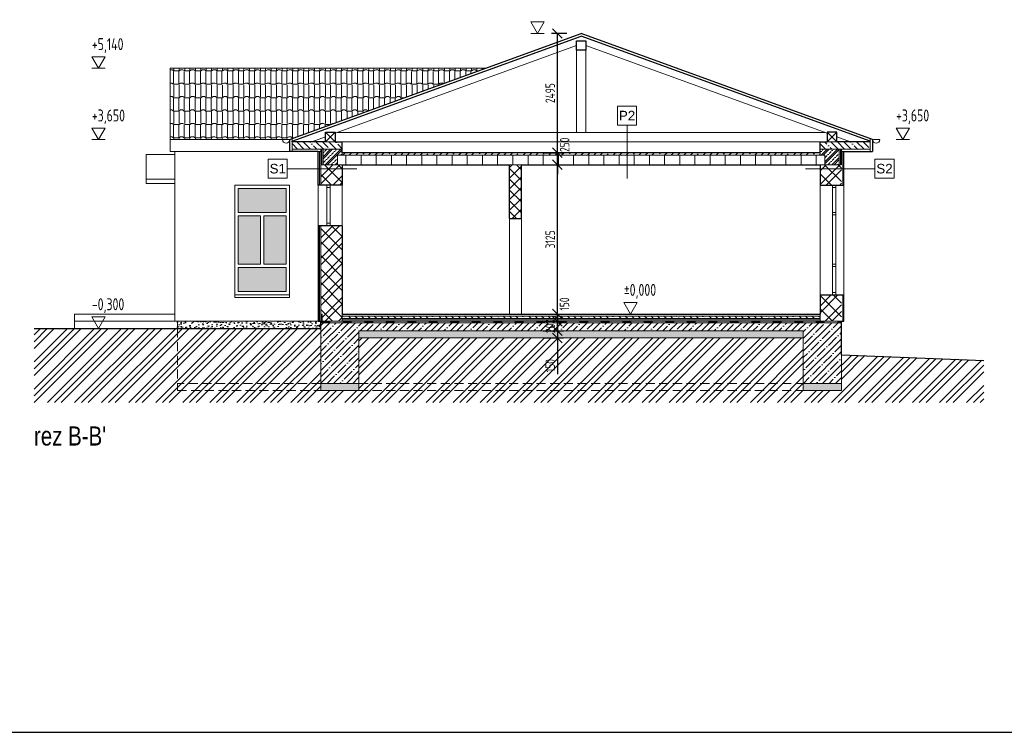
# Model space of a CAD drawing. Header units: millimetres. Extents: x -66400 to 220000, y -39950 to 48800.
# Tile 45 of 48: x 157300 to 177906, y 19100 to 34009. Entities that reach past the tile are written whole.
import ezdxf

# ---------------------------------------------------------------- set-up
doc = ezdxf.new("R2010")
doc.units = ezdxf.units.MM
doc.linetypes.add('ACAD_ISO03W100', pattern=[30, 12, -18])
doc.linetypes.add('HIDDEN', pattern=[9.525, 6.35, -3.175])
doc.layers.get('Defpoints').update_dxf_attribs({"color": 161})
for name, color, linetype, lineweight in [('A koty', 7, 'Continuous', 5), ('A okná-dvere', 144, 'Continuous', 9), ('A pod', 8, 'HIDDEN', 9), ('A steny', 30, 'Continuous', 30), ('A tenkeciary', 8, 'Continuous', 9), ('A tepel.izolacia', 7, 'BATTING', 5), ('HYDROIZOLACIE', 7, 'ACAD_ISO03W100', 30), ('stamp', 1, 'Continuous', 5)]:
    doc.layers.add(name, color=color, linetype=linetype, lineweight=lineweight)
doc.layers.add('A srafy', color=7, linetype='Continuous', lineweight=5, true_color=0x7a7a7a)
doc.styles.add('ARIAL', font='arial.ttf', dxfattribs={"height": 2})
doc.styles.add('ISOCP', font='isocp.shx', dxfattribs={"width": 0.8})
doc.styles.add('TUCNE', font='txt', dxfattribs={"width": 0.7, "height": 600})
doc.linetypes.add('BATTING', pattern='A,0.00254,-2.54,[134,ltypeshp.shx,S=2.54,R=0,X=-2.54,Y=0],-5.08,[134,ltypeshp.shx,S=2.54,R=180,X=2.54,Y=0],-2.54', length=10.16254)
doc.dimstyles.new('100', dxfattribs={"dimscale": 100, "dimtxt": 2, "dimasz": 2, "dimexe": 1.25, "dimexo": 3, "dimgap": 0.5, "dimtad": 1, "dimdec": 0, "dimrnd": 5, "dimtxsty": 'ISOCP', "dimblk": 'OBLIQUE', "dimcen": 1.4, "dimclrd": 256, "dimclre": 256, "dimclrt": 256, "dimadec": 0, "dimazin": 0, "dimtfac": 1, "dimtdec": 0, "dimtix": 1, "dimtmove": 2, "dimatfit": 0, "dimfxl": 0, "dimarcsym": 0})
pattern_1 = [(45, (215245.3, 62000), (-212.132, 212.132), []), (45, (215386.72, 62000), (-212.132, 212.132), []), (135, (215245.3, 62000), (-141.42136, -141.42136), [])]
pattern_2 = [(45, (107750, 28475), (-134.70384, 134.70384), []), (45, (107884.7, 28475), (-134.70384, 134.70384), [238.125, -47.625, 0, -47.625])]
pattern_3 = [(45, (215245.3, 61950), (-106.066, 106.066), []), (45, (215287.72, 61950), (-106.066, 106.066), []), (45, (215372.58, 61950), (-63.6396, 148.49242), [60, -30, 0, -30])]
pattern_4 = [(135, (107750, 28475), (-134.70384, -134.70384), []), (135, (107750, 28609.7), (-134.70384, -134.70384), [238.125, -47.625, 0, -47.625])]

# ---------------------------------------------------------------- blocks, each defined once
blk = doc.blocks.new('_Oblique')
at = {"color": 0, "linetype": 'ByBlock', "lineweight": -2}
blk.add_line((-0.5, -0.5), (0.5, 0.5), dxfattribs=at)
blk = doc.blocks.new('*D416')
at = {"layer": 'A koty', "lineweight": -2, "transparency": 16777216}
for p, q in [((168253, 30975), (168678, 30975)), ((168553, 27850), (168553, 30975)), ((168253, 27850), (168678, 27850))]:
    blk.add_line(p, q, dxfattribs=at)
at = {"layer": 'Defpoints', "color": 0, "transparency": 16777216}
for p in [(167800, 30975), (168553, 30975), (167800, 27850)]:
    blk.add_point(p, dxfattribs=at)
at = {"layer": 'A koty', "lineweight": -2, "transparency": 16777216, "xscale": 200, "yscale": 200, "zscale": 200}
for p, rotation in [((168553, 30975), 90), ((168553, 27850), 270)]:
    blk.add_blockref('_Oblique', p, dxfattribs=dict(at, rotation=rotation))
at = {"layer": 'A koty', "transparency": 16777216, "insert": (168403, 29413), "char_height": 200, "attachment_point": 5, "rotation": 90, "style": 'ISOCP'}
blk.add_mtext('3125', dxfattribs=at)
blk = doc.blocks.new('*D417')
at = {"layer": 'A koty', "lineweight": -2, "transparency": 16777216}
for p, q in [((168553, 31225), (168553, 31425)), ((168253, 31225), (168678, 31225)), ((168553, 30975), (168553, 31225)), ((168253, 30975), (168678, 30975)), ((168553, 30975), (168553, 30775))]:
    blk.add_line(p, q, dxfattribs=at)
at = {"layer": 'Defpoints', "color": 0, "transparency": 16777216}
for p in [(164050, 31225), (168553, 31225), (167800, 30975)]:
    blk.add_point(p, dxfattribs=at)
at = {"layer": 'A koty', "lineweight": -2, "transparency": 16777216, "xscale": 200, "yscale": 200, "zscale": 200}
for p, rotation in [((168553, 31225), 270), ((168553, 30975), 90)]:
    blk.add_blockref('_Oblique', p, dxfattribs=dict(at, rotation=rotation))
at = {"layer": 'A koty', "transparency": 16777216, "insert": (168705, 31393), "char_height": 200, "attachment_point": 5, "rotation": 90, "style": 'ISOCP'}
blk.add_mtext('250', dxfattribs=at)
blk = doc.blocks.new('*D418')
at = {"layer": 'A koty', "lineweight": -2, "transparency": 16777216}
for p, q in [((168750, 33720), (168428, 33720)), ((168553, 31225), (168553, 33720)), ((168253, 31225), (168678, 31225))]:
    blk.add_line(p, q, dxfattribs=at)
at = {"layer": 'Defpoints', "color": 0, "transparency": 16777216}
for p in [(168553, 33720), (169050, 33720), (164050, 31225)]:
    blk.add_point(p, dxfattribs=at)
at = {"layer": 'A koty', "lineweight": -2, "transparency": 16777216, "xscale": 200, "yscale": 200, "zscale": 200}
for p, rotation in [((168553, 33720), 90), ((168553, 31225), 270)]:
    blk.add_blockref('_Oblique', p, dxfattribs=dict(at, rotation=rotation))
at = {"layer": 'A koty', "transparency": 16777216, "insert": (168403, 32473), "char_height": 200, "attachment_point": 5, "rotation": 90, "style": 'ISOCP'}
blk.add_mtext('2495', dxfattribs=at)
blk = doc.blocks.new('*D419')
at = {"layer": 'A koty', "lineweight": -2, "transparency": 16777216}
for p, q in [((168553, 27850), (168553, 28050)), ((168253, 27850), (168678, 27850)), ((168553, 27850), (168553, 27700)), ((168253, 27700), (168678, 27700)), ((168553, 27700), (168553, 27500))]:
    blk.add_line(p, q, dxfattribs=at)
at = {"layer": 'Defpoints', "color": 0, "transparency": 16777216}
for p in [(167800, 27850), (164050, 27700), (168553, 27700)]:
    blk.add_point(p, dxfattribs=at)
at = {"layer": 'A koty', "lineweight": -2, "transparency": 16777216, "xscale": 200, "yscale": 200, "zscale": 200}
for p, rotation in [((168553, 27850), 270), ((168553, 27700), 90)]:
    blk.add_blockref('_Oblique', p, dxfattribs=dict(at, rotation=rotation))
at = {"layer": 'A koty', "transparency": 16777216, "insert": (168700, 28060), "char_height": 200, "attachment_point": 5, "rotation": 90, "style": 'ISOCP'}
blk.add_mtext('150', dxfattribs=at)
blk = doc.blocks.new('*D420')
at = {"layer": 'A koty', "lineweight": -2, "transparency": 16777216}
for p, q in [((168553, 27500), (168553, 27700)), ((168253, 27500), (168678, 27500)), ((168553, 27500), (168553, 27350)), ((168253, 27350), (168678, 27350)), ((168553, 27350), (168553, 26594))]:
    blk.add_line(p, q, dxfattribs=at)
at = {"layer": 'Defpoints', "color": 0, "transparency": 16777216}
for p in [(164400, 27500), (164400, 27350), (168553, 27350)]:
    blk.add_point(p, dxfattribs=at)
at = {"layer": 'A koty', "lineweight": -2, "transparency": 16777216, "xscale": 200, "yscale": 200, "zscale": 200}
for p, rotation in [((168553, 27500), 270), ((168553, 27350), 90)]:
    blk.add_blockref('_Oblique', p, dxfattribs=dict(at, rotation=rotation))
at = {"layer": 'A koty', "transparency": 16777216, "insert": (168403, 26772), "char_height": 200, "attachment_point": 5, "rotation": 90, "style": 'ISOCP'}
blk.add_mtext('150', dxfattribs=at)
blk = doc.blocks.new('*D421')
at = {"layer": 'A koty', "lineweight": -2, "transparency": 16777216}
for p, q in [((168553, 27700), (168553, 27900)), ((168253, 27700), (168678, 27700)), ((168553, 27700), (168553, 27500)), ((168253, 27500), (168678, 27500)), ((168553, 27500), (168553, 27300))]:
    blk.add_line(p, q, dxfattribs=at)
at = {"layer": 'Defpoints', "color": 0, "transparency": 16777216}
for p in [(164050, 27700), (164400, 27500), (168553, 27500)]:
    blk.add_point(p, dxfattribs=at)
at = {"layer": 'A koty', "lineweight": -2, "transparency": 16777216, "xscale": 200, "yscale": 200, "zscale": 200}
for p, rotation in [((168553, 27700), 270), ((168553, 27500), 90)]:
    blk.add_blockref('_Oblique', p, dxfattribs=dict(at, rotation=rotation))
at = {"layer": 'A koty', "transparency": 16777216, "insert": (168403, 27600), "char_height": 200, "attachment_point": 5, "rotation": 90, "style": 'ISOCP'}
blk.add_mtext('200', dxfattribs=at)

msp = doc.modelspace()

# ---------------------------------------------------------------- hatches: boundary and pattern name
at = {"layer": 'A srafy'}
h = msp.add_hatch(dxfattribs=at)
h.set_pattern_fill('BRAMAC-ALPSKA-28', color=256, scale=1.5)
h.set_pattern_definition([(90, (128007.61, 67700), (-226.5768, 1e-14), [247.8687, -312.53]), (31.72983, (128007.61, 67681.95), (226.57683, -1e-09), [44.162, -1021.4082]), (0, (128045.2, 67705.17), (0, 560.399), [42.6329, -183.944]), (148.2702, (128125.37, 67681.95), (-226.57683, -2e-08), [44.162, -1021.4087]), (0, (128125.37, 67681.95), (0, 560.399), [108.821, -117.7557]), (90, (128125.37, 67700), (-226.5768, 1e-14), [247.8687, -312.53]), (31.72983, (128000.11, 67962.14), (226.57683, -1e-09), [44.162, -1021.4082]), (0, (128037.7, 67985.37), (0, 560.399), [42.6329, -183.944]), (148.27017, (128117.87, 67962.14), (-226.57683, -1e-09), [44.162, -1021.4082]), (0, (128117.87, 67962.14), (0, 560.399), [108.8215, -117.7554]), (90, (128000.11, 67980.2), (-226.5768, 1e-14), [247.8687, -312.53]), (90, (128117.87, 67980.2), (-226.5768, 1e-14), [247.8687, -312.53])])
h.paths.add_polyline_path([(162950, 31500), (167050, 32992.3), (160450, 32992.3), (160450, 31500)])
h = msp.add_hatch(dxfattribs=at)
h.set_pattern_fill('ANSI35', color=256, scale=30, angle=90)
h.set_pattern_definition(pattern_4)
h.paths.add_polyline_path([(164050, 31455), (163000, 31455), (163000, 31300), (164050, 31300)])
h = msp.add_hatch(dxfattribs=at)
h.set_pattern_fill('ANSI35', color=256, scale=30, angle=90)
h.set_pattern_definition(pattern_4)
h.paths.add_polyline_path([(174050, 31455), (175100, 31455), (175100, 31300), (174050, 31300)])
h = msp.add_hatch(dxfattribs=at)
h.set_pattern_fill('ZELEZOBETON', color=256, scale=30)
h.set_pattern_definition(pattern_3)
h.paths.add_polyline_path([(163950, 31175), (164050, 31175), (164050, 31300), (163650, 31300), (163650, 30975), (163950, 30975)])
h = msp.add_hatch(dxfattribs=at)
h.set_pattern_fill('ANSI31', color=256, scale=100, angle=45)
h.set_pattern_definition([(90, (215245.3, 61950), (-317.5, 0), [])])
h.paths.add_polyline_path([(174050, 30975), (174150, 30975), (174150, 31175), (163950, 31175), (163950, 30975), (164050, 30975), (167550, 30975), (167800, 30975)])
h = msp.add_hatch(dxfattribs=at)
h.set_pattern_fill('ANSI35', color=256, scale=30)
h.set_pattern_definition(pattern_2)
h.paths.add_polyline_path([(174050, 31175), (174050, 31225), (164050, 31225), (164050, 31175)])
h = msp.add_hatch(dxfattribs=at)
h.set_pattern_fill('ZELEZOBETON', color=256, scale=30)
h.set_pattern_definition(pattern_3)
h.paths.add_polyline_path([(174150, 31175), (174050, 31175), (174050, 31300), (174450, 31300), (174450, 30975), (174150, 30975)])
h = msp.add_hatch(dxfattribs=at)
h.set_pattern_fill('ZDIVO-STR_PEV', color=256, scale=100)
h.set_pattern_definition(pattern_1)
h.paths.add_polyline_path([(163600, 30975), (163600, 30550), (164050, 30550), (164050, 30975), (163950, 30975)])
h = msp.add_hatch(dxfattribs=at)
h.set_pattern_fill('ANSI37', color=256, scale=50)
h.set_pattern_definition([(45, (215245.3, 51000), (-112.2532, 112.2532), []), (135, (215245.3, 51000), (-112.2532, -112.2532), [])])
h.paths.add_polyline_path([(167800, 30975), (167550, 30975), (167550, 29850), (167800, 29850)])
h = msp.add_hatch(dxfattribs=at)
h.set_pattern_fill('ZDIVO-STR_PEV', color=256, scale=100)
h.set_pattern_definition(pattern_1)
h.paths.add_polyline_path([(174150, 30975), (174050, 30975), (174050, 30550), (174500, 30550), (174500, 30975)])
h = msp.add_hatch(color=256, dxfattribs=at)
h.dxf.hatch_style = 1
h.paths.add_polyline_path([(161870, 29975), (161870, 30480), (162880, 30480), (162880, 29975)])
h.paths.add_polyline_path([(162410, 29905), (162880, 29905), (162880, 28895), (162410, 28895)])
h.paths.add_polyline_path([(162880, 28825), (162880, 28320), (161870, 28320), (161870, 28825)])
h.paths.add_polyline_path([(162340, 28895), (161870, 28895), (161870, 29905), (162340, 29905)])
h = msp.add_hatch(dxfattribs=at)
h.set_pattern_fill('ZDIVO-STR_PEV', color=256, scale=100)
h.set_pattern_definition(pattern_1)
h.paths.add_polyline_path([(163600, 27850), (163630, 27850), (163630, 27700), (164050, 27700), (164050, 27850), (164050, 29700), (163600, 29700)])
h = msp.add_hatch(dxfattribs=at)
h.set_pattern_fill('ZDIVO-STR_PEV', color=256, scale=100)
h.set_pattern_definition(pattern_1)
h.paths.add_polyline_path([(174050, 28250), (174050, 27850), (174050, 27700), (174500, 27700), (174500, 28250)])
h = msp.add_hatch(dxfattribs=at)
h.set_pattern_fill('AR-CONC', color=256, angle=90)
h.set_pattern_definition([(140, (107750, 28475), (15.9391, 182.18467), [19.05, -209.55]), (85, (107750, 28475), (-191.05685, -35.2434), [15.24, -167.6406]), (190.45144, (107751.33, 28490.18), (-175.11775, 146.94125), [16.19, -178.09024]), (136.1842, (107699.2, 28475), (42.0423, 271.079), [28.575, -314.325]), (186.63556, (107702.7, 28497.6), (-247.4261, 237.4041), [24.285, -267.1356]), (81.18415, (107699.2, 28475), (-247.4261, 237.4041), [22.86, -251.4597]), (111, (107711.9, 28500.4), (102.2652, 151.6144), [19.05, -209.55]), (56, (107711.9, 28500.4), (-184.18797, 61.802), [15.24, -167.64]), (161.45145, (107720.42, 28513.03), (-81.92277, 213.4164), [16.19, -178.08994]), (127.5, (107750, 28475), (-84.55504, 3.0886), [0, -165.608, 0, -170.18, 0, -168.275]), (97.5, (107750, 28475), (-100.18057, 66.81966), [0, -97.028, 0, -161.798, 0, -64.135]), (57.5, (107750, 28418.36), (5.72874, 135.590595), [0, -63.5, 0, -198.12, 0, -262.89]), (47.5, (107750, 28392.96), (-25.4265, 148.12918), [0, -82.55, 0, -131.572, 0, -186.69])])
h.paths.add_polyline_path([(163600, 27700), (163400, 27700), (160600, 27700), (160600, 27550), (163600, 27550)])
h = msp.add_hatch(dxfattribs=at)
h.set_pattern_fill('ANSI35', color=256, scale=30)
h.set_pattern_definition(pattern_2)
h.paths.add_polyline_path([(164400, 27500), (173700, 27500), (173700, 26400), (174500, 26400), (174500, 27670), (163600, 27670), (163600, 26400), (164400, 26400)])
h = msp.add_hatch(dxfattribs=at)
h.set_pattern_fill('ANSI35', color=256, scale=30, angle=90)
h.set_pattern_definition(pattern_4)
h.paths.add_polyline_path([(174050, 27810), (164050, 27810), (164050, 27760), (174050, 27760)])
h = msp.add_hatch(dxfattribs=at)
h.set_pattern_fill('ZEM_PUVODNI', color=256, scale=100)
h.set_pattern_definition([(45, (107750, 28475), (-282.8427, 282.8427), []), (45, (107891.42, 28475), (-282.8427, 282.8427), []), (45, (108032.84, 28475), (-282.8427, 282.8427), [])])
h.paths.add_polyline_path([(173700, 27350), (164400, 27350), (164400, 26250), (163600, 26250), (163600, 27550), (157600, 27550), (157600, 26000), (177475.3, 26000), (177475.3, 26882.3), (174513.8, 26999.5), (174500, 26250), (173700, 26250)])
h = msp.add_hatch(dxfattribs=at)
h.set_pattern_fill('GRAVEL', color=256, scale=15)
h.set_pattern_definition([(228.01279, (215519.616, 51381), (-3048, -3429), [51.2582, -5074.5725]), (184.96974, (215485.326, 51342.9), (4571.999998, 381.0000217), [87.9607, -8708.1073]), (132.510447, (215397.696, 51335.28), (3810.000002, -4190.999999), [62.0222, -6140.2084]), (267.27369, (215249.106, 51240.03), (381.000001, 7620), [80.1007, -7929.9656]), (292.833654, (215245.296, 51160.02), (-1905, 4572), [78.545, -7775.9712]), (357.27369, (215275.776, 51087.63), (-7620, 381.000001), [80.1007, -7929.9656]), (37.69424, (215355.786, 51083.82), (-4952.9999998, -3810.0000003), [105.929, -10486.9673]), (72.255328, (215439.606, 51148.59), (2667.0000007, 8381.9999998), [100.008, -9900.7885]), (121.429566, (215470.086, 51243.84), (-3048.0000004, 4953), [80.372, -7956.8319]), (175.23636, (215428.176, 51312.42), (4191, -381), [91.757, -4496.0905]), (222.397438, (215336.736, 51320.04), (-4571.9999999, -4191.0000002), [118.6617, -11747.5159]), (138.814075, (215626.296, 51236.22), (-2667, 2286), [40.5007, -4009.5849]), (171.469234, (215595.816, 51262.89), (4953, -761.999999), [77.0523, -7628.1958]), (225, (215519.62, 51274.32), (-5e-14, -381), [53.8814, -484.934]), (203.19859, (215492.946, 51320.04), (1905, 762), [29.0162, -2872.5934]), (291.80141, (215466.276, 51308.61), (-381, 1143), [41.0348, -2010.713]), (30.96376, (215481.516, 51270.51), (1143, 762), [66.648, -2154.9447]), (161.56505, (215538.67, 51304.8), (762, -381), [48.193, -1156.6347]), (16.38954, (215245.296, 51308.61), (3810, 1143), [67.5132, -6683.824]), (70.346176, (215310.066, 51327.66), (-1524, -4191), [56.6398, -5607.3324]), (293.19859, (215538.666, 51381), (-762, 1905), [58.032, -2843.5775]), (343.61046, (215561.526, 51327.66), (-3810, 1143), [67.5132, -6683.824]), (339.443955, (215245.296, 51072.39), (-1905, 762), [65.1053, -3190.1601]), (294.77514, (215306.256, 51049.53), (-1905.000002, 4190.999999), [54.5508, -5400.539]), (66.80141, (215542.476, 51000), (762, 1905), [58.032, -2843.5775]), (17.354025, (215565.336, 51053.34), (-4953, -1524), [63.8674, -6322.8564]), (69.443955, (215355.786, 51000), (-762, -1905), [32.5526, -3222.7128]), (101.30993, (215519.616, 51000), (-381, 1524), [19.4272, -1923.2992]), (165.96376, (215515.81, 51019.05), (1143, -381), [78.545, -1492.3582]), (186.009006, (215439.606, 51038.1), (3810, 381), [72.79, -7206.2047]), (303.69007, (215481.52, 51236.22), (-381, 762), [54.9486, -1318.7665]), (353.157227, (215511.996, 51190.5), (6477, -761.9999997), [95.9335, -9497.4014]), (60.945396, (215607.246, 51179.07), (-1524, -2667), [39.2262, -3883.4088]), (90, (215626.3, 51213.36), (-381, 381), [22.86, -358.14]), (120.256437, (215431.986, 51049.53), (1524, -2667), [52.93, -5240.0911]), (48.01279, (215405.316, 51095.25), (3048, 3429), [102.5164, -5023.3143]), (0, (215473.9, 51171.45), (381, 381), [99.06, -281.94]), (325.304846, (215572.956, 51171.45), (3810.000001, -2666.999998), [60.2414, -5963.8975]), (254.0546, (215622.486, 51137.16), (-381, -1524), [55.4744, -2718.2475]), (207.645975, (215607.246, 51083.82), (-7239.0000003, -3809.9999995), [90.3218, -8941.8697]), (175.42608, (215527.236, 51041.91), (-4953, 381), [95.5544, -9459.877])])
h.paths.add_polyline_path([(164400, 26250), (164400, 26400), (163600, 26400), (163600, 26250)])
h.paths.add_polyline_path([(173700, 27350), (173700, 27500), (164400, 27500), (164400, 27350)])
h.paths.add_polyline_path([(174500, 26250), (174500, 26400), (173700, 26400), (173700, 26250)])

# ---------------------------------------------------------------- linework, layer by layer
at = {"layer": 'A koty'}
for p, q in [((167997.7, 33720.2), (168277.7, 33720.2)), ((158810, 32992.3), (159090, 32992.3)), ((170011.3, 31803.2), (170011.3, 30688.9)), ((158810, 31500), (159090, 31500)), ((175640, 31500), (175920, 31500)), ((162901, 30891.5), (164355.2, 30891.5)), ((175199, 30891.5), (173744.8, 30891.5)), ((169943.4, 27850), (170223.4, 27850))]:
    msp.add_line(p, q, dxfattribs=at)
for points in [[(167997.7, 33962.7), (168277.7, 33962.7), (168137.7, 33720.2), (167997.7, 33962.7)], [(158810, 33234.8), (159090, 33234.8), (158950, 32992.3), (158810, 33234.8)], [(158810, 31742.5), (159090, 31742.5), (158950, 31500), (158810, 31742.5)], [(175640, 31742.5), (175920, 31742.5), (175780, 31500), (175640, 31742.5)], [(169943.4, 28092.5), (170223.4, 28092.5), (170083.4, 27850), (169943.4, 28092.5)], [(158810, 27792.5), (159090, 27792.5), (158950, 27550), (158810, 27792.5)]]:
    msp.add_lwpolyline(points, dxfattribs=at)
for points in [[(169811.3, 32202.6), (170211.3, 32202.6), (170211.3, 31803.2), (169811.3, 31803.2)], [(162901, 31091.2), (162501, 31091.2), (162501, 30691.7), (162901, 30691.7)], [(175199, 31091.2), (175599, 31091.2), (175599, 30691.7), (175199, 30691.7)]]:
    msp.add_lwpolyline(points, close=True, dxfattribs=at)
at = {"layer": 'A okná-dvere'}
for points in [[(163730, 30500), (163730, 30550), (163800, 30550), (163800, 30500)], [(163800, 29700), (163800, 30500), (163730, 30500), (163730, 29700)], [(174310, 30500), (174310, 30550), (174380, 30550), (174380, 30500)], [(174380, 28300), (174380, 30500), (174310, 30500), (174310, 28300)], [(161870, 29975), (161870, 30480), (162880, 30480), (162880, 29975)], [(162340, 28895), (161870, 28895), (161870, 29905), (162340, 29905)], [(162410, 29905), (162880, 29905), (162880, 28895), (162410, 28895)], [(174310, 29925), (174310, 29975), (174380, 29975), (174380, 29925)], [(163730, 29700), (163730, 29750), (163800, 29750), (163800, 29700)], [(174310, 28845), (174310, 28895), (174380, 28895), (174380, 28845)], [(162880, 28825), (162880, 28320), (161870, 28320), (161870, 28825)], [(174310, 28250), (174310, 28300), (174380, 28300), (174380, 28250)]]:
    msp.add_lwpolyline(points, close=True, dxfattribs=at)
at = {"layer": 'A pod', "ltscale": 30}
for p, q in [((160600, 27550), (160600, 26250)), ((163600, 26400), (160600, 26400)), ((164400, 26400), (173700, 26400)), ((160600, 26250), (163600, 26250)), ((164400, 26250), (173700, 26250))]:
    msp.add_line(p, q, dxfattribs=at)
at = {"layer": 'A steny'}
for p, q in [((162950, 31500), (169050, 33720.2)), ((163000, 31465), (169050, 33667)), ((175150, 31500), (169050, 33720.2)), ((175100, 31465), (169050, 33667)), ((163700, 31455), (163700, 31655)), ((163700, 31655), (163900, 31655)), ((163900, 31655), (163900, 31455)), ((174400, 31655), (174200, 31655)), ((174200, 31655), (174200, 31455)), ((174400, 31455), (174400, 31655)), ((162950, 31500), (162950, 31250)), ((163000, 31455), (163000, 31465)), ((163700, 31455), (163000, 31455)), ((163900, 31455), (164050, 31455)), ((164050, 31225), (164050, 31455)), ((174050, 31225), (174050, 31455)), ((174050, 31455), (174200, 31455)), ((175100, 31455), (174400, 31455)), ((175100, 31455), (175100, 31465)), ((175150, 31500), (175150, 31250)), ((163550, 31250), (162950, 31250)), ((163550, 30550), (163550, 31250)), ((174050, 31225), (164050, 31225)), ((174550, 30550), (174550, 31250)), ((174550, 31250), (175150, 31250)), ((164050, 30975), (164050, 30550)), ((164050, 30975), (167550, 30975)), ((167550, 29850), (167550, 30975)), ((167800, 30975), (174050, 30975)), ((167800, 29850), (167800, 30975)), ((174050, 30975), (174050, 30550)), ((174050, 30975), (174050, 30550)), ((174050, 30975), (174050, 30550)), ((164050, 30550), (163550, 30550)), ((174050, 30550), (174550, 30550)), ((174050, 30550), (174550, 30550)), ((163550, 29700), (163550, 27700)), ((164050, 29700), (163550, 29700)), ((164050, 29700), (164050, 27850)), ((167550, 29850), (167800, 29850)), ((174050, 28250), (174050, 27850)), ((174050, 28250), (174550, 28250)), ((174550, 27700), (174550, 28250)), ((164050, 27850), (174050, 27850)), ((163550, 27700), (163600, 27700)), ((163600, 27550), (163600, 27700)), ((174500, 27700), (174550, 27700)), ((174500, 27000), (174500, 27700)), ((157600, 27550), (163600, 27550)), ((174500, 27000), (177475.3, 26882.3))]:
    msp.add_line(p, q, dxfattribs=at)
msp.add_lwpolyline([(168950, 33570.2), (169150, 33570.2), (169150, 33370.2), (168950, 33370.2)], close=True, dxfattribs=at)
at = {"layer": 'A tenkeciary'}
for p, q in [((163900, 31632.9), (168950, 33471)), ((174200, 31632.9), (169150, 33471)), ((168950, 33370.2), (168950, 31650)), ((169150, 33370.2), (169150, 31650)), ((160450, 32992.3), (160450, 31500)), ((160450, 32992.3), (167050, 32992.3)), ((163700, 31655), (163900, 31455)), ((163700, 31455), (163900, 31655)), ((163946.9, 31650), (174153.1, 31650)), ((174400, 31655), (174200, 31455)), ((174400, 31455), (174200, 31655)), ((162950, 31500), (160450, 31500)), ((160450, 31500), (160450, 31250)), ((162950, 31500), (162800, 31500)), ((163000, 31465), (163000, 31518.2)), ((163000, 31250), (163000, 31455)), ((163700, 31455), (163900, 31455)), ((174050, 31455), (164050, 31455)), ((174200, 31455), (174400, 31455)), ((175100, 31465), (175100, 31518.2)), ((175100, 31250), (175100, 31455)), ((175150, 31500), (175300, 31500)), ((159950, 30584.5), (159950, 31190.7)), ((159950, 31190.7), (160550, 31190.7)), ((162950, 31250), (160450, 31250)), ((160550, 31250), (160550, 27700)), ((163000, 31300), (164050, 31300)), ((163550, 31300), (163600, 31300)), ((163550, 31250), (163600, 31250)), ((163600, 30550), (163600, 31300)), ((163650, 30975), (163650, 31300)), ((163950, 30975), (163950, 31175)), ((164050, 31175), (163950, 31175)), ((164050, 31225), (164050, 31175)), ((174150, 31175), (164050, 31175)), ((175100, 31300), (174050, 31300)), ((174050, 31225), (174050, 31175)), ((174050, 31175), (174150, 31175)), ((174150, 30975), (174150, 31175)), ((174150, 30975), (174150, 31175)), ((174450, 30975), (174450, 31300)), ((174500, 30975), (174500, 31300)), ((174550, 31250), (174500, 31250)), ((174550, 30550), (174550, 31250)), ((163950, 30975), (163600, 30975)), ((164050, 30975), (163950, 30975)), ((167550, 30975), (167800, 30975)), ((174050, 30975), (174150, 30975)), ((174050, 30975), (174150, 30975)), ((174150, 30975), (174500, 30975)), ((160550, 30671.1), (159950, 30671.1)), ((160550, 30584.5), (159950, 30584.5)), ((161800, 30550), (161800, 28250)), ((162950, 30550), (161800, 30550)), ((162950, 28250), (162950, 30550)), ((163550, 30550), (163550, 29700)), ((164050, 30550), (164050, 29700)), ((174050, 28250), (174050, 30550)), ((174550, 28250), (174550, 30550)), ((163600, 29700), (163600, 27700)), ((167550, 29850), (167550, 27850)), ((167800, 29850), (167800, 27850)), ((161800, 28250), (162950, 28250)), ((160550, 27850), (158450, 27850)), ((158450, 27850), (158450, 27550)), ((163600, 27850), (163630, 27850)), ((163630, 27850), (163630, 27700)), ((164050, 27850), (164050, 27700)), ((174050, 27850), (174050, 27700)), ((163550, 27700), (158450, 27700)), ((160600, 27700), (160600, 27550)), ((163600, 27670), (174500, 27670)), ((174500, 27700), (163630, 27700)), ((174050, 27810), (164050, 27810)), ((164050, 27760), (174050, 27760)), ((163600, 27550), (163600, 26250)), ((164400, 26250), (164400, 27500)), ((173700, 27500), (164400, 27500)), ((173700, 26250), (173700, 27500)), ((173700, 27350), (164400, 27350)), ((174500, 27000), (174500, 26250)), ((163600, 26400), (164400, 26400)), ((173700, 26400), (174500, 26400)), ((163600, 26250), (164400, 26250)), ((174500, 26250), (173700, 26250))]:
    msp.add_line(p, q, dxfattribs=at)
for points in [[(163411.1, 31455), (163700, 31560.1)], [(174688.9, 31455), (174400, 31560.1)], [(174688.9, 31455), (174400, 31560.1)]]:
    msp.add_lwpolyline(points, dxfattribs=at)
msp.add_lwpolyline([(161800, 28200), (161800, 28250), (162950, 28250), (162950, 28200)], close=True, dxfattribs=at)
for centre in [(162875, 31500), (175225, 31500)]:
    msp.add_arc(centre, 75, 180, 0, dxfattribs=at)
at = {"layer": 'A tepel.izolacia', "ltscale": 2.5}
for p, q in [((163575, 27700), (163575, 29700)), ((174525, 27700), (174525, 28250)), ((174050, 27730), (164050, 27730))]:
    msp.add_line(p, q, dxfattribs=at)
for points in [[(163575, 31250), (163575, 30550)], [(163625, 31300), (163625, 30975)], [(174475, 31300), (174475, 30975)], [(174525, 31250), (174525, 30550)]]:
    msp.add_lwpolyline(points, dxfattribs=at)
at = {"layer": 'Defpoints'}
msp.add_lwpolyline([(199000, 48800), (157000, 48800), (157000, 19100), (199000, 19100)], close=True, dxfattribs=at)
at = {"layer": 'HYDROIZOLACIE', "ltscale": 15}
for q in [(163615, 27850), (174500, 27685)]:
    msp.add_line((163615, 27685), q, dxfattribs=at)

# ---------------------------------------------------------------- texts
at = {"layer": 'A koty'}
for s, insert, char_height, attachment_point, style in [('+5,140', (158810, 33314.8), 250, 7, 'ISOCP'), ('+3,650', (158810, 31822.5), 250, 7, 'ISOCP'), ('+3,650', (175640, 31822.5), 250, 7, 'ISOCP'), ('P2', (170011.3, 32002.9), 200, 5, 'ARIAL'), ('S1', (162701, 30891.5), 200, 5, 'ARIAL'), ('S2', (175399, 30891.5), 200, 5, 'ARIAL'), ('%%P0,000', (169943.4, 28172.5), 250, 7, 'ISOCP'), ('-0,300', (158810, 27872.5), 250, 7, 'ISOCP')]:
    msp.add_mtext(s, dxfattribs=dict(at, insert=insert, char_height=char_height, attachment_point=attachment_point, style=style))
at = {"layer": 'stamp', "style": 'TUCNE', "width": 0.8}
msp.add_text("rez B-B'", height=400, dxfattribs=at).set_placement((157600, 25100))

# ---------------------------------------------------------------- dimensions: what is measured, and where the dimension line sits
at = {"layer": 'A koty'}
for base, p1, p2, picture, middle in [((168552.6, 33720.2), (164050, 31225), (169050, 33720.2), '*D418', (168402.5, 32472.6)), ((168552.6, 30975), (167800, 27850), (167800, 30975), '*D416', (168402.5, 29412.5)), ((168552.6, 27500), (164050, 27700), (164400, 27500), '*D421', (168402.5, 27600))]:
    dim = msp.add_linear_dim(base=base, p1=p1, p2=p2, angle=90, dimstyle='100', dxfattribs=at)
    dim.commit()
    dim.dimension.update_dxf_attribs({"geometry": picture, "text_midpoint": middle})
for base, p1, p2, picture, middle in [((168552.6, 31225), (167800, 30975), (164050, 31225), '*D417', (168705, 31393)), ((168552.6, 27700), (167800, 27850), (164050, 27700), '*D419', (168700, 28060))]:
    dim = msp.add_linear_dim(base=base, p1=p1, p2=p2, angle=90, dimstyle='100', dxfattribs=at)
    dim.commit()
    dim.dimension.update_dxf_attribs({"geometry": picture, "text_midpoint": middle, "dimtype": 160})
dim = msp.add_linear_dim(base=(168552.6, 27350), p1=(164400, 27500), p2=(164400, 27350), angle=90, dimstyle='100', override={"dimtmove": 0}, dxfattribs=at)
dim.commit()
dim.dimension.update_dxf_attribs({"geometry": '*D420', "text_midpoint": (168552.6, 26771.9), "dimtype": 160})

doc.saveas('drawing.dxf')
